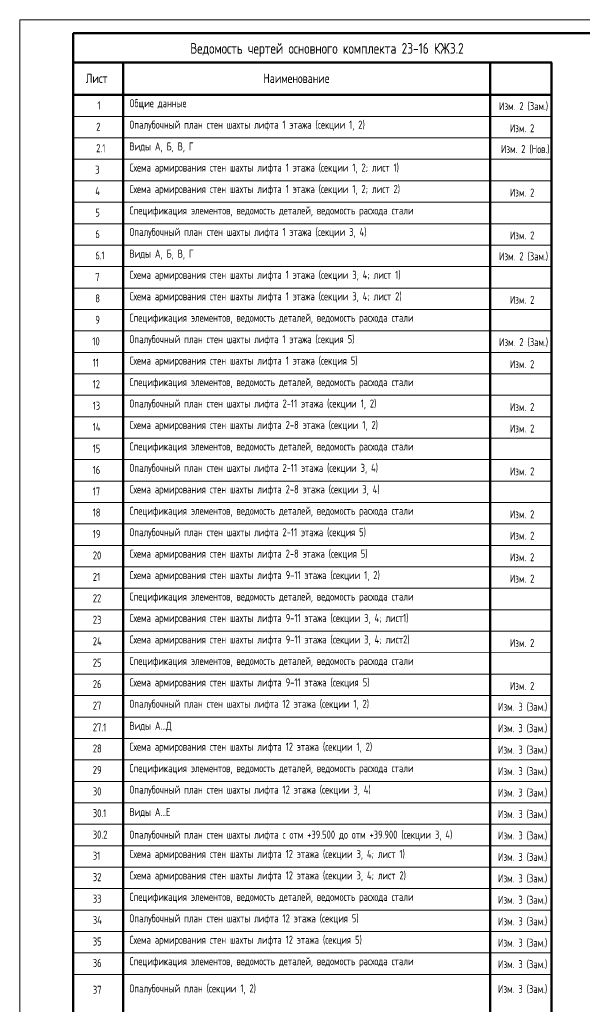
# Model space of a CAD drawing. Header units: millimetres. Extents: x -49773 to 2322955, y -3321 to 58485.
# Tile 2 of 256: x -49773 to -28773, y 21640 to 58363. Entities that reach past the tile are written whole.
import ezdxf

# ---------------------------------------------------------------- set-up
doc = ezdxf.new("R2010")
doc.units = ezdxf.units.MM
doc.layers.add('Standard', color=7, linetype='Continuous', lineweight=25)
doc.styles.add('ARIAL', font='arial.ttf')
doc.styles.add('ISOCPEUR', font='txt')

msp = doc.modelspace()

# ---------------------------------------------------------------- linework, layer by layer
at = {"layer": 'Standard', "color": 7, "linetype": 'Continuous', "lineweight": 50, "transparency": 33554687}
for p, q in [((-47772.6, 56760.7), (-45905.2, 56760.7)), ((-45916.3, 56760.7), (-32207.9, 56760.7)), ((-45910.8, 56760.7), (-45910.8, 55549.6)), ((-45910.8, 56760.7), (-45910.8, 55549.6)), ((-45910.8, 56760.7), (-45910.8, 15955.1)), ((-32219, 56760.7), (-29912, 56760.7)), ((-32213.4, 56760.7), (-32213.4, 55549.6)), ((-32213.4, 56760.7), (-32213.4, 55549.6)), ((-32213.4, 56760.7), (-32213.4, 15955.1)), ((-32213.4, 56760.7), (-32213.4, 15955.1)), ((-29917.5, 56760.7), (-29917.5, 15955)), ((-47772.6, 55555.1), (-45905.2, 55555.1)), ((-45916.3, 55555.1), (-32207.9, 55555.1)), ((-32219, 55555.1), (-29912, 55555.1))]:
    msp.add_line(p, q, dxfattribs=at)
at = {"layer": 'Standard', "color": 7, "linetype": 'Continuous', "lineweight": 13, "transparency": 33554687}
for p, q in [((-47772.6, 54755.1), (-29917.5, 54755)), ((-47772.6, 53955.1), (-29917.5, 53955)), ((-47772.6, 53155.1), (-29917.5, 53155)), ((-47772.6, 52355.1), (-29917.5, 52355)), ((-47772.6, 51555.1), (-29917.5, 51555)), ((-47772.6, 50755.1), (-29917.5, 50755)), ((-47772.6, 49955.1), (-29917.5, 49955)), ((-47772.6, 49155.1), (-29917.5, 49155)), ((-47772.6, 48355.1), (-29917.5, 48355)), ((-47772.6, 47555.1), (-29917.5, 47555)), ((-47772.6, 46755.1), (-29917.5, 46755)), ((-47772.6, 45955.1), (-29917.5, 45955)), ((-47772.6, 45155.1), (-29917.5, 45155)), ((-47772.6, 44355.1), (-29917.5, 44355)), ((-47772.6, 43555.1), (-29917.5, 43555)), ((-47772.6, 42755.1), (-29917.5, 42755)), ((-47772.6, 41955.1), (-29917.5, 41955)), ((-47772.6, 41155.1), (-29917.5, 41155)), ((-47772.6, 40355.1), (-29917.5, 40355)), ((-47772.6, 39555.1), (-29917.5, 39555)), ((-47772.6, 38755.1), (-29917.5, 38755)), ((-47772.6, 37955.1), (-29917.5, 37955)), ((-47772.6, 37155.1), (-29917.5, 37155)), ((-47772.6, 36355.1), (-29917.5, 36355)), ((-47772.6, 35555.1), (-29917.5, 35555)), ((-47772.6, 34755.1), (-29917.5, 34755)), ((-47772.6, 33955.1), (-29917.5, 33955)), ((-47772.6, 33155.1), (-29917.5, 33155)), ((-47772.6, 32355.1), (-29917.5, 32355)), ((-47772.6, 31555.1), (-29917.5, 31555)), ((-47772.6, 30755.1), (-29917.5, 30755)), ((-47772.6, 29955.1), (-29917.5, 29955)), ((-47772.6, 29155.1), (-29917.5, 29155)), ((-47772.6, 28355.1), (-29917.5, 28355)), ((-47772.6, 27555.1), (-29917.5, 27555)), ((-47772.6, 26755.1), (-29917.5, 26755)), ((-47772.6, 25955.1), (-29917.5, 25955)), ((-47772.6, 25155.1), (-29917.5, 25155)), ((-47772.6, 24355.1), (-29917.5, 24355)), ((-47772.6, 23555.1), (-29917.5, 23555)), ((-47772.6, 22755.1), (-29917.5, 22755))]:
    msp.add_line(p, q, dxfattribs=at)
msp.add_lwpolyline([(-49772.6, -1037.4), (-7772.6, -1037.4), (-7772.6, 58362.6), (-49772.6, 58362.6), (-49772.6, -1037.4)], close=True, dxfattribs=at)
at = {"layer": 'Standard', "color": 7, "linetype": 'Continuous', "lineweight": 50, "transparency": 33554687}
msp.add_lwpolyline([(-47772.6, 57862.6), (-8272.6, 57862.6), (-8272.6, -537.4), (-47772.6, -537.4), (-47772.6, 57862.6)], close=True, dxfattribs=at)

# ---------------------------------------------------------------- texts
at = {"layer": 'Standard', "color": 7, "linetype": 'Continuous', "lineweight": 35, "transparency": 33554687, "attachment_point": 7, "style": 'ISOCPEUR'}
for s, insert, char_height, width in [('\\A1;{\\fISOCPEUR|i0|b0;\\H400.000000;\\W0.769231;\\C7;Ведомость чертей основного комплекта 23-16 КЖ3.2}\\P', (-43403.7, 56982.8), 400, 10521.272), ('\\A1;{\\fISOCPEUR|i0|b1;\\H350.000000;\\W0.769231;\\C7;Лист}\\P', (-47304.4, 56000.9), 350, 933.894), ('\\A1;{\\fISOCPEUR|i0|b1;\\H350.000000;\\W0.769231;\\C7;Наименование}\\P', (-40677.6, 56000.9), 350, 2500.855), ('\\A1;{\\fISOCPEUR|i0|b0;\\H300.000000;\\W0.769231;\\C7;Общие данные}\\P', (-45669.7, 55016), 300, 2166.695), ('\\A1;{\\fISOCPEUR|i0|b0;\\H300.000000;\\W0.769231;\\C7;1}\\P', (-46868.1, 55015.9), 300, 179.487), ('{\\W0.7692;Изм. 2 (Зам.)}', (-31880.5, 54958.7), 300, 2166.695), ('{\\W0.7692;Опалубочный план стен шахты лифта 1 этажа (секции 1, 2)}', (-45675.3, 54215.9), 300, 8986.689), ('\\A1;{\\fISOCPEUR|i0|b0;\\H300.000000;\\W0.769231;\\C7;2}\\P', (-46915.1, 54218.9), 300, 251.282), ('{\\W0.7692;Изм. 2}', (-31477.9, 54165), 300, 2166.695), ('{\\W0.7692;2.1}', (-46915.1, 53418.9), 300, 251.282), ('{\\W0.7692;Виды А, Б, В, Г}', (-45675.3, 53415.9), 300, 8986.689), ('{\\W0.7692;Изм. 2 (Нов.)}', (-31808.5, 53358.7), 300, 2166.695), ('\\A1;{\\fISOCPEUR|i0|b0;\\H300.000000;\\W0.769231;\\C7;3}\\P', (-46950.9, 52618.8), 300, 251.282), ('\\A1;{\\fISOCPEUR|i0|b0;\\H300.000000;\\W0.769231;\\C7;Схема армирования стен шахты лифта 1 этажа (секции 1, 2; лист 1)}\\P', (-45675.3, 52615.9), 300, 10313.333), ('\\A1;{\\fISOCPEUR|i0|b0;\\H300.000000;\\W0.769231;\\C7;Схема армирования стен шахты лифта 1 этажа (секции 1, 2; лист 2)}\\P', (-45675.3, 51815.9), 300, 10360), ('\\A1;{\\fISOCPEUR|i0|b0;\\H300.000000;\\W0.769231;\\C7;4}\\P', (-46950.9, 51818.7), 300, 276.923), ('\\A1;{\\fISOCPEUR|i0|b0;\\H300.000000;\\W0.769231;\\C7;Спецификация элементов, ведомость деталей, ведомость расхода стали}\\P', (-45675.3, 51015.9), 300, 10891.816), ('{\\W0.7692;Изм. 2}', (-31477.9, 51765), 300, 2166.695), ('\\A1;{\\fISOCPEUR|i0|b0;\\H300.000000;\\W0.769231;\\C7;5}\\P', (-46950.9, 51018.6), 300, 251.282), ('\\A1;{\\fISOCPEUR|i0|b0;\\H300.000000;\\W0.769231;\\C7;Опалубочный план стен шахты лифта 1 этажа (секции 3, 4)}\\P', (-45675.3, 50215.9), 300, 9056.513), ('\\A1;{\\fISOCPEUR|i0|b0;\\H300.000000;\\W0.769231;\\C7;6}\\P', (-46950.9, 50218.4), 300, 251.282), ('{\\W0.7692;Изм. 2}', (-31477.9, 50165), 300, 2166.695), ('\\A1;{\\fISOCPEUR|i0|b0;\\H300.000000;\\W0.769231;\\C7;6.1}\\P', (-46950.9, 49418.4), 300, 437.247), ('{\\W0.7692;Виды А, Б, В, Г}', (-45675.3, 49415.9), 300, 5715.119), ('{\\W0.7692;Изм. 2 (Зам.)}', (-31880.5, 49358.7), 300, 2166.695), ('\\A1;{\\fISOCPEUR|i0|b0;\\H300.000000;\\W0.769231;\\C7;7}\\P', (-46950.9, 48618.3), 300, 251.282), ('\\A1;{\\fISOCPEUR|i0|b0;\\H300.000000;\\W0.769231;\\C7;Схема армирования стен шахты лифта 1 этажа (секции 3, 4; лист 1)}\\P', (-45675.3, 48615.9), 300, 10383.08), ('\\A1;{\\fISOCPEUR|i0|b0;\\H300.000000;\\W0.769231;\\C7;8}\\P', (-46950.9, 47818.2), 300, 251.282), ('\\A1;{\\fISOCPEUR|i0|b0;\\H300.000000;\\W0.769231;\\C7;Схема армирования стен шахты лифта 1 этажа (секции 3, 4; лист 2)}\\P', (-45675.3, 47815.9), 300, 10429.746), ('\\A1;{\\fISOCPEUR|i0|b0;\\H300.000000;\\W0.769231;\\C7;Спецификация элементов, ведомость деталей, ведомость расхода стали}\\P', (-45675.3, 47015.9), 300, 10891.816), ('{\\W0.7692;Изм. 2}', (-31477.9, 47765), 300, 2166.695), ('\\A1;{\\fISOCPEUR|i0|b0;\\H300.000000;\\W0.769231;\\C7;9}\\P', (-46950.9, 47018), 300, 251.282), ('\\A1;{\\fISOCPEUR|i0|b0;\\H300.000000;\\W0.769231;\\C7;Опалубочный план стен шахты лифта 1 этажа (секция 5)}\\P', (-45675.3, 46215.9), 300, 8652.612), ('\\A1;{\\fISOCPEUR|i0|b0;\\H300.000000;\\W0.769231;\\C7;10}\\P', (-47059.8, 46218), 300, 363.462), ('{\\W0.7692;Изм. 2 (Зам.)}', (-31880.5, 46158.7), 300, 2166.695), ('\\A1;{\\fISOCPEUR|i0|b0;\\H300.000000;\\W0.769231;\\C7;Схема армирования стен шахты лифта 1 этажа (секция 5)}\\P', (-45675.3, 45415.9), 300, 8837.253), ('\\A1;{\\fISOCPEUR|i0|b0;\\H300.000000;\\W0.769231;\\C7;11}\\P', (-47048.6, 45417.8), 300, 302.885), ('{\\W0.7692;Изм. 2}', (-31477.9, 45365), 300, 2166.695), ('\\A1;{\\fISOCPEUR|i0|b0;\\H300.000000;\\W0.769231;\\C7;Спецификация элементов, ведомость деталей, ведомость расхода стали}\\P', (-45675.3, 44615.9), 300, 10891.816), ('\\A1;{\\fISOCPEUR|i0|b0;\\H300.000000;\\W0.769231;\\C7;12}\\P', (-47048.6, 44617.7), 300, 363.462), ('\\A1;{\\fISOCPEUR|i0|b0;\\H300.000000;\\W0.769231;\\C7;Опалубочный план стен шахты лифта 2-11 этажа (секции 1, 2)}\\P', (-45675.3, 43815.9), 300, 9424.68), ('\\A1;{\\fISOCPEUR|i0|b0;\\H300.000000;\\W0.769231;\\C7;13}\\P', (-47048.6, 43817.5), 300, 363.462), ('{\\W0.7692;Изм. 2}', (-31477.9, 43765), 300, 2166.695), ('\\A1;{\\fISOCPEUR|i0|b0;\\H300.000000;\\W0.769231;\\C7;Схема армирования стен шахты лифта 2-8 этажа (секции 1, 2)}\\P', (-45675.3, 43015.9), 300, 9541.189), ('\\A1;{\\fISOCPEUR|i0|b0;\\H300.000000;\\W0.769231;\\C7;14}\\P', (-47048.6, 43017.4), 300, 388.235), ('\\A1;{\\fISOCPEUR|i0|b0;\\H300.000000;\\W0.769231;\\C7;Спецификация элементов, ведомость деталей, ведомость расхода стали}\\P', (-45675.3, 42215.9), 300, 10891.816), ('{\\W0.7692;Изм. 2}', (-31477.9, 42965), 300, 2166.695), ('\\A1;{\\fISOCPEUR|i0|b0;\\H300.000000;\\W0.769231;\\C7;15}\\P', (-47048.6, 42217.3), 300, 363.462), ('\\A1;{\\fISOCPEUR|i0|b0;\\H300.000000;\\W0.769231;\\C7;Опалубочный план стен шахты лифта 2-11 этажа (секции 3, 4)}\\P', (-45675.3, 41415.9), 300, 9494.476), ('\\A1;{\\fISOCPEUR|i0|b0;\\H300.000000;\\W0.769231;\\C7;16}\\P', (-47048.6, 41417.2), 300, 363.462), ('{\\W0.7692;Изм. 2}', (-31477.9, 41365), 300, 2166.695), ('\\A1;{\\fISOCPEUR|i0|b0;\\H300.000000;\\W0.769231;\\C7;17}\\P', (-47048.6, 40617), 300, 363.462), ('\\A1;{\\fISOCPEUR|i0|b0;\\H300.000000;\\W0.769231;\\C7;Схема армирования стен шахты лифта 2-8 этажа (секции 3, 4)}\\P', (-45675.3, 40615.9), 300, 9610.98), ('\\A1;{\\fISOCPEUR|i0|b0;\\H300.000000;\\W0.769231;\\C7;Спецификация элементов, ведомость деталей, ведомость расхода стали}\\P', (-45675.3, 39815.9), 300, 10891.816), ('\\A1;{\\fISOCPEUR|i0|b0;\\H300.000000;\\W0.769231;\\C7;18}\\P', (-47048.6, 39831.8), 300, 363.462), ('{\\W0.7692;Изм. 2}', (-31477.9, 39765), 300, 2166.695), ('\\A1;{\\fISOCPEUR|i0|b0;\\H300.000000;\\W0.769231;\\C7;Опалубочный план стен шахты лифта 2-11 этажа (секция 5)}\\P', (-45675.3, 39015.9), 300, 9090.555), ('\\A1;{\\fISOCPEUR|i0|b0;\\H300.000000;\\W0.769231;\\C7;19}\\P', (-47043.1, 39031.8), 300, 363.462), ('{\\W0.7692;Изм. 2}', (-31477.9, 38965), 300, 2166.695), ('\\A1;{\\fISOCPEUR|i0|b0;\\H300.000000;\\W0.769231;\\C7;20}\\P', (-47043.1, 38231.8), 300, 424.038), ('\\A1;{\\fISOCPEUR|i0|b0;\\H300.000000;\\W0.769231;\\C7;Схема армирования стен шахты лифта 9-11 этажа (секции 1, 2)}\\P', (-45675.3, 37415.9), 300, 9609.338), ('\\A1;{\\fISOCPEUR|i0|b0;\\H300.000000;\\W0.769231;\\C7;Схема армирования стен шахты лифта 2-8 этажа (секция 5)}\\P', (-45675.3, 38215.9), 300, 9207.11), ('{\\W0.7692;Изм. 2}', (-31477.9, 38165), 300, 2166.695), ('\\A1;{\\fISOCPEUR|i0|b0;\\H300.000000;\\W0.769231;\\C7;21}\\P', (-47043.1, 37431.8), 300, 363.462), ('{\\W0.7692;Изм. 2}', (-31477.9, 37365), 300, 2166.695), ('\\A1;{\\fISOCPEUR|i0|b0;\\H300.000000;\\W0.769231;\\C7;Спецификация элементов, ведомость деталей, ведомость расхода стали}\\P', (-45675.3, 36615.9), 300, 10891.816), ('\\A1;{\\fISOCPEUR|i0|b0;\\H300.000000;\\W0.769231;\\C7;22}\\P', (-47043.1, 36631.8), 300, 424.038), ('\\A1;{\\fISOCPEUR|i0|b0;\\H300.000000;\\W0.769231;\\C7;Схема армирования стен шахты лифта 9-11 этажа (секции 3, 4; лист1)}\\P', (-45675.3, 35815.9), 300, 10682.635), ('\\A1;{\\fISOCPEUR|i0|b0;\\H300.000000;\\W0.769231;\\C7;23}\\P', (-47043.1, 35831.8), 300, 424.038), ('\\A1;{\\fISOCPEUR|i0|b0;\\H300.000000;\\W0.769231;\\C7;24}\\P', (-47043.1, 35031.8), 300, 447.964), ('\\A1;{\\fISOCPEUR|i0|b0;\\H300.000000;\\W0.769231;\\C7;Схема армирования стен шахты лифта 9-11 этажа (секции 3, 4; лист2)}\\P', (-45675.3, 35015.9), 300, 10729.284), ('{\\W0.7692;Изм. 2}', (-31477.9, 34965), 300, 2166.695), ('\\A1;{\\fISOCPEUR|i0|b0;\\H300.000000;\\W0.769231;\\C7;Спецификация элементов, ведомость деталей, ведомость расхода стали}\\P', (-45675.3, 34215.9), 300, 10891.816), ('\\A1;{\\fISOCPEUR|i0|b0;\\H300.000000;\\W0.769231;\\C7;25}\\P', (-47043.1, 34231.8), 300, 424.038), ('\\A1;{\\fISOCPEUR|i0|b0;\\H300.000000;\\W0.769231;\\C7;Схема армирования стен шахты лифта 9-11 этажа (секция 5)}\\P', (-45675.3, 33415.9), 300, 9275.205), ('\\A1;{\\fISOCPEUR|i0|b0;\\H300.000000;\\W0.769231;\\C7;26}\\P', (-47043.1, 33431.8), 300, 424.038), ('\\A1;{\\fISOCPEUR|i0|b0;\\H300.000000;\\W0.769231;\\C7;Опалубочный план стен шахты лифта 12 этажа (секции 1, 2)}\\P', (-45675.3, 32615.9), 300, 9148.258), ('{\\W0.7692;Изм. 2}', (-31477.9, 33365), 300, 2166.695), ('\\A1;{\\fISOCPEUR|i0|b0;\\H300.000000;\\W0.769231;\\C7;27}\\P', (-47043.1, 32631.8), 300, 424.038), ('{\\W0.7692;Изм. 3 (Зам.)}', (-31916.5, 32557.9), 300, 2166.695), ('\\A1;{\\fISOCPEUR|i0|b0;\\H300.000000;\\W0.769231;\\C7;27.1}\\P', (-47043.1, 31818.4), 300, 605.325), ('{\\W0.7692;Виды А...Д}', (-45675.3, 31815.9), 300, 1588.811), ('{\\W0.7692;Изм. 3 (Зам.)}', (-31916.6, 31757.9), 300, 2166.695), ('\\A1;{\\fISOCPEUR|i0|b0;\\H300.000000;\\W0.769231;\\C7;Схема армирования стен шахты лифта 12 этажа (секции 1, 2)}\\P', (-45675.3, 31015.9), 300, 9332.908), ('\\A1;{\\fISOCPEUR|i0|b0;\\H300.000000;\\W0.769231;\\C7;28}\\P', (-47043.1, 31031.8), 300, 424.038), ('{\\W0.7692;Изм. 3 (Зам.)}', (-31916.6, 30957.9), 300, 2166.695), ('\\A1;{\\fISOCPEUR|i0|b0;\\H300.000000;\\W0.769231;\\C7;Спецификация элементов, ведомость деталей, ведомость расхода стали}\\P', (-45675.3, 30215.9), 300, 10891.816), ('\\A1;{\\fISOCPEUR|i0|b0;\\H300.000000;\\W0.769231;\\C7;29}\\P', (-47043.1, 30231.8), 300, 424.038), ('{\\W0.7692;Изм. 3 (Зам.)}', (-31916.5, 30157.9), 300, 2166.695), ('\\A1;{\\fISOCPEUR|i0|b0;\\H300.000000;\\W0.769231;\\C7;Опалубочный план стен шахты лифта 12 этажа (секции 3, 4)}\\P', (-45675.3, 29415.9), 300, 9218.073), ('\\A1;{\\fISOCPEUR|i0|b0;\\H300.000000;\\W0.769231;\\C7;30}\\P', (-47043.1, 29431.8), 300, 424.038), ('{\\W0.7692;Изм. 3 (Зам.)}', (-31916.5, 29357.9), 300, 2166.695), ('\\A1;{\\fISOCPEUR|i0|b0;\\H300.000000;\\W0.769231;\\C7;30.1}\\P', (-47043.1, 28618.4), 300, 605.325), ('{\\W0.7692;Виды А...Е}', (-45675.3, 28615.9), 300, 1588.811), ('{\\W0.7692;Изм. 3 (Зам.)}', (-31916.6, 28557.9), 300, 2166.695), ('{\\W0.7692;30.2}', (-47043.1, 27818.4), 300, 605.325), ('{\\W0.7692;Опалубочный план стен шахты лифта с отм +39.500 до отм +39.900 (секции 3, 4)}', (-45675.3, 27735.7), 300, 13461.88), ('{\\W0.7692;Изм. 3 (Зам.)}', (-31916.5, 27757.9), 300, 2166.695), ('\\A1;{\\fISOCPEUR|i0|b0;\\H300.000000;\\W0.769231;\\C7;31}\\P', (-47043.1, 27031.8), 300, 363.462), ('{\\W0.7692;Схема армирования стен шахты лифта 12 этажа (секции 3, 4; лист 1)}', (-45675.3, 27015.9), 300, 10544.642), ('{\\W0.7692;Изм. 3 (Зам.)}', (-31916.5, 26957.9), 300, 2166.695), ('\\A1;{\\fISOCPEUR|i0|b0;\\H300.000000;\\W0.769231;\\C7;32}\\P', (-47043.1, 26231.8), 300, 424.038), ('\\A1;{\\fISOCPEUR|i0|b0;\\H300.000000;\\W0.769231;\\C7;Схема армирования стен шахты лифта 12 этажа (секции 3, 4; лист 2)}\\P', (-45675.3, 26215.9), 300, 10591.3), ('{\\W0.7692;Изм. 3 (Зам.)}', (-31916.5, 26157.9), 300, 2166.695), ('\\A1;{\\fISOCPEUR|i0|b0;\\H300.000000;\\W0.769231;\\C7;Спецификация элементов, ведомость деталей, ведомость расхода стали}\\P', (-45675.3, 25415.9), 300, 10891.816), ('\\A1;{\\fISOCPEUR|i0|b0;\\H300.000000;\\W0.769231;\\C7;33}\\P', (-47043.1, 25431.8), 300, 424.038), ('\\A1;{\\fISOCPEUR|i0|b0;\\H300.000000;\\W0.769231;\\C7;Опалубочный план стен шахты лифта 12 этажа (секция 5)}\\P', (-45675.3, 24615.9), 300, 8814.173), ('{\\W0.7692;Изм. 3 (Зам.)}', (-31916.5, 25357.9), 300, 2166.695), ('\\A1;{\\fISOCPEUR|i0|b0;\\H300.000000;\\W0.769231;\\C7;34}\\P', (-47043.1, 24631.8), 300, 447.964), ('\\A1;{\\fISOCPEUR|i0|b0;\\H300.000000;\\W0.769231;\\C7;Схема армирования стен шахты лифта 12 этажа (секция 5)}\\P', (-45675.3, 23815.9), 300, 8998.814), ('{\\W0.7692;Изм. 3 (Зам.)}', (-31916.5, 24557.9), 300, 2166.695), ('\\A1;{\\fISOCPEUR|i0|b0;\\H300.000000;\\W0.769231;\\C7;35}\\P', (-47043.1, 23831.8), 300, 424.038), ('{\\W0.7692;Изм. 3 (Зам.)}', (-31916.5, 23757.9), 300, 2166.695), ('\\A1;{\\fISOCPEUR|i0|b0;\\H300.000000;\\W0.769231;\\C7;Спецификация элементов, ведомость деталей, ведомость расхода стали}\\P', (-45675.3, 23015.9), 300, 10891.816), ('\\A1;{\\fISOCPEUR|i0|b0;\\H300.000000;\\W0.769231;\\C7;36}\\P', (-47043.1, 23031.8), 300, 424.038), ('{\\W0.7692;Изм. 3 (Зам.)}', (-31916.5, 22957.9), 300, 2166.695), ('\\A1;{\\fISOCPEUR|i0|b0;\\H300.000000;\\W0.769231;\\C7;37}\\P', (-47043.1, 22031.8), 300, 424.038), ('{\\W0.7692;Изм. 3 (Зам.)}', (-31916.6, 22033.5), 300, 2166.695)]:
    msp.add_mtext(s, dxfattribs=dict(at, insert=insert, char_height=char_height, width=width))
at = {"layer": 'Standard', "color": 7, "linetype": 'Continuous', "lineweight": 35, "transparency": 33554687, "insert": (-45675.3, 22382.4), "char_height": 300, "width": 10150.348, "attachment_point": 1, "line_spacing_factor": 0.963855, "style": 'ARIAL'}
msp.add_mtext('{\\fISOCPEUR|b0|i0|c0|p0;\\W0.7692;Опалубочный план (секции 1, 2)}', dxfattribs=at)

doc.saveas('drawing.dxf')
